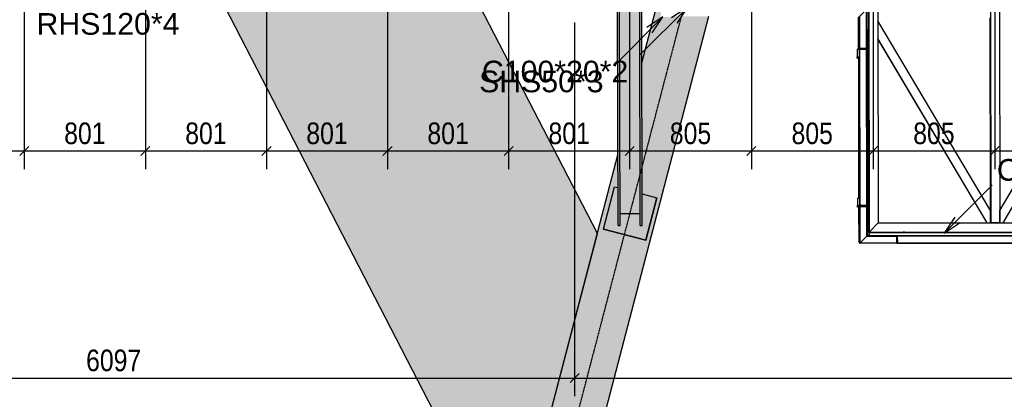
# Model space of a CAD drawing. Header units: millimetres. Extents: x -32861 to 254386, y 0 to 15445.
# Tile 34 of 67: x 145063 to 151575, y 3518 to 6029. Entities that reach past the tile are written whole.
import ezdxf

# ---------------------------------------------------------------- set-up
doc = ezdxf.new("R2010")
doc.units = ezdxf.units.MM
doc.linetypes.add('DXK_LINE_DOT3', pattern=[5.9187, 2.979, -0.9799, 0.9799, -0.9799])
doc.styles.add('Arial', font='ARIAL.TTF', dxfattribs={"height": 0.2})
doc.styles.add('Arial Narrow', font='ARIALN.TTF', dxfattribs={"height": 0.2})

# ---------------------------------------------------------------- blocks, each defined once
blk = doc.blocks.new('Part-105363 - 21672')
at = {"color": 7}
for p, q in [((150611.5, 6003.4), (150617, 6003.4)), ((150611.5, 6000.4), (150611.5, 6003.4)), ((150617, 6000.4), (150611.5, 6000.4))]:
    blk.add_line(p, q, dxfattribs=at)
blk = doc.blocks.new('Part-105344 - 21672')
at = {"color": 7}
for p, q in [((150611.9, 5783.9), (150613.6, 4849.9)), ((150613.6, 4849.9), (150611.9, 5783.9)), ((150611.9, 5783.9), (150611.9, 5783.9)), ((150611.9, 5783.9), (150617.4, 5783.9)), ((150613.6, 4849.9), (150613.6, 4849.9)), ((150613.6, 4849.9), (150619.1, 4849.9))]:
    blk.add_line(p, q, dxfattribs=at)
blk = doc.blocks.new('Part-24565 - 21672')
for points in [[(145514.9, 7868.9), (145534, 7894.2), (145496.9, 7903.8)], [(145839.4, 7240.7), (145838.3, 7814.7), (145597.4, 7877.6), (145545.8, 7809.2)], [(146173.1, 6594.3), (146662.5, 7241.6), (146662.5, 7252.4), (146332.4, 7685.7), (145922.3, 7792.8), (145923.7, 7077.4)], [(146662.3, 7352.7), (146661.9, 7599.7), (146427.5, 7660.9)], [(146723.8, 7352.8), (146869.5, 7545.5), (146723.4, 7583.6)], [(147442.5, 6298.7), (147440.5, 7396.4), (146932.9, 7528.9), (146724, 7252.6), (146724, 7241.7)], [(147526.6, 6269.3), (147825.2, 6664.3), (147524.7, 7246.2)], [(146357.9, 6236.5), (146664.4, 6237), (146662.7, 7141.4), (146204, 6534.6)], [(146725.9, 6237.1), (147446.7, 6238.5), (147443.6, 6238.5), (147442.6, 6238.5), (147442.6, 6239.5), (147419.6, 6239.4), (147416.6, 6239.4), (147412.3, 6239.4), (147411.5, 6239.4), (146724.2, 7141.5)], [(147526.6, 6238.6), (147572.6, 6238.7), (147662, 6238.9), (147661.9, 6263.9), (147673.5, 6263.9), (147674.8, 6263.9), (147760.7, 6264.1), (147812.5, 6264.2), (147816.2, 6264.2), (147825.9, 6264.2), (147826, 6239.2), (148044.5, 6239.6), (147856, 6604.6), (147580.2, 6239.7), (147527.2, 6239.6), (147526.6, 6239.6)], [(148316.9, 2443), (148883.8, 4614.3), (148106.4, 6119.7), (147826.2, 6119.2), (147826.2, 6094.2), (147816.5, 6094.2), (147815.9, 6094.2), (147806.7, 6094.2), (147765.9, 6094.1), (147696.6, 6094), (147681.8, 6093.9), (147662.3, 6093.9), (147662.2, 6118.9), (146419.8, 6116.6)]]:
    blk.add_hatch(color=4).paths.add_polyline_path(points)
at = {"color": 4}
for p, q in [((145496.9, 7903.8), (145534, 7894.2)), ((145514.9, 7868.9), (145496.9, 7903.8)), ((145597.4, 7877.6), (145838.3, 7814.7)), ((145839.4, 7240.7), (145545.8, 7809.2)), ((145922.3, 7792.8), (146332.4, 7685.7)), ((146427.5, 7660.9), (146661.9, 7599.7)), ((146723.4, 7583.6), (146869.5, 7545.5)), ((146932.9, 7528.9), (147440.5, 7396.4)), ((147825.2, 6664.3), (147524.7, 7246.2)), ((146173.1, 6594.3), (145923.7, 7077.4)), ((148044.5, 6239.6), (147856, 6604.6)), ((146357.9, 6236.5), (146204, 6534.6)), ((148316.9, 2443), (146419.9, 6116.6)), ((148883.8, 4614.3), (148106.4, 6119.7)), ((148316.9, 2443), (148883.8, 4614.3))]:
    blk.add_line(p, q, dxfattribs=at)
blk = doc.blocks.new('Part-105351 - 21672')
at = {"color": 7}
for p, q in [((150612.4, 5498.4), (150617.9, 5498.4)), ((150612.4, 5495.4), (150612.4, 5498.4)), ((150617.9, 5495.4), (150612.4, 5495.4))]:
    blk.add_line(p, q, dxfattribs=at)
blk = doc.blocks.new('Part-105361 - 21672')
at = {"color": 7}
for p, q in [((150613.8, 4753.4), (150619.3, 4753.4)), ((150613.8, 4750.4), (150613.8, 4753.4)), ((150619.3, 4750.4), (150613.8, 4750.4))]:
    blk.add_line(p, q, dxfattribs=at)
blk = doc.blocks.new('Part-105369 - 21672')
for points in [[(150667.4, 5839.5), (150666.9, 6099.5), (150663.9, 6096.5), (150664.4, 5839.5)], [(150620.4, 5839.4), (150620, 6052.4), (150617, 6049.4), (150617.4, 5839.4)]]:
    blk.add_hatch(color=6).paths.add_polyline_path(points)
at = {"color": 7}
for p, q in [((150619.9, 6052.4), (150663.8, 6096.5)), ((150663.8, 6096.5), (150664.3, 5839.5)), ((150666.9, 6099.5), (150663.9, 6096.5)), ((150664.4, 5839.5), (150663.9, 6096.5)), ((150667.4, 5839.5), (150666.9, 6099.5)), ((150616.9, 6049.4), (150617.3, 5839.4)), ((150617, 6049.4), (150620, 6052.4)), ((150617.4, 5839.4), (150617, 6049.4)), ((150620.4, 5839.4), (150620, 6052.4)), ((150617.3, 5839.4), (150617.4, 5839.4)), ((150620.4, 5839.4), (150617.4, 5839.4)), ((150664.4, 5839.5), (150667.4, 5839.5))]:
    blk.add_line(p, q, dxfattribs=at)
blk = doc.blocks.new('Part-22991 - 21672')
blk.add_hatch(color=96).paths.add_polyline_path([(149020.6, 4668.6), (149033.6, 4668.6), (149033.4, 4747.3), (149167.4, 4747.6), (149167.6, 4668.8), (149180.6, 4668.9), (149177.9, 6091.7), (149164.9, 6091.7), (149030.9, 6091.4), (149017.9, 6091.4)])
at = {"color": 96}
for p, q in [((149020.6, 4668.6), (149017.9, 6091.4)), ((149033.6, 4668.6), (149030.9, 6091.4)), ((149167.6, 4668.8), (149164.9, 6091.7)), ((149180.6, 4668.9), (149177.9, 6091.7)), ((149033.4, 4747.3), (149167.4, 4747.6)), ((149020.6, 4668.6), (149033.6, 4668.6)), ((149167.6, 4668.8), (149180.6, 4668.9))]:
    blk.add_line(p, q, dxfattribs=at)
blk = doc.blocks.new('Part-105360 - 21672')
at = {"color": 7}
for p, q in [((150614, 4633.4), (150619.5, 4633.4)), ((150614, 4630.4), (150614, 4633.4)), ((150619.5, 4630.4), (150614, 4630.4))]:
    blk.add_line(p, q, dxfattribs=at)
blk = doc.blocks.new('Part-67634 - 21672')
at = {"color": 7}
for p, q in [((150740.7, 4684.6), (153095.5, 4689)), ((153095.5, 4689), (153155.6, 4629.1)), ((150680.9, 4624.5), (150679.3, 4624.5)), ((150740.7, 4684.6), (150680.9, 4624.5)), ((150680.9, 4624.5), (153155.6, 4629.1))]:
    blk.add_line(p, q, dxfattribs=at)
blk = doc.blocks.new('Part-24563 - 21672')
blk.add_hatch(color=4).paths.add_polyline_path([(148294.6, 972.2), (149621.1, 6052.5), (149525.8, 6052.4), (149524.8, 6052.4), (149519.4, 6052.4), (149407.8, 6052.1), (149404.8, 6052.1), (149398.6, 6052.1), (149369.4, 6052.1), (149369.4, 6047.1), (149319.4, 6047), (149304.3, 6047), (149304.2, 6097), (149270.9, 6096.9), (149178.6, 5743.3), (149180.2, 4876.5), (149277.4, 4851.1), (149204.1, 4570.5), (148923.5, 4643.8), (148996.8, 4924.4), (149020.1, 4918.3), (149019.7, 5134.8), (147956, 1060.6)])
at = {"color": 4}
for p, q in [((149178.6, 5743.3), (149270.9, 6096.9)), ((148294.6, 972.2), (149621.1, 6052.5)), ((147956, 1060.6), (149019.7, 5134.8)), ((148923.5, 4643.8), (148996.8, 4924.4)), ((148996.8, 4924.4), (149020.1, 4918.3)), ((149180.2, 4876.5), (149277.4, 4851.1)), ((149277.4, 4851.1), (149204.1, 4570.5)), ((149204.1, 4570.5), (148923.5, 4643.8))]:
    blk.add_line(p, q, dxfattribs=at)
blk = doc.blocks.new('Part-105362 - 21672')
at = {"color": 7}
for p, q in [((150611.7, 5883.4), (150617.2, 5883.4)), ((150611.7, 5880.4), (150611.7, 5883.4)), ((150617.2, 5880.4), (150611.7, 5880.4))]:
    blk.add_line(p, q, dxfattribs=at)
blk = doc.blocks.new('GridLine-25926 - 21672')
at = {"color": 6, "linetype": 'DXK_LINE_DOT3'}
blk.add_line((147964.3, 400), (151471.2, 13831.2), dxfattribs=at)
blk = doc.blocks.new('Part-105371 - 21672')
blk.add_hatch(color=6).paths.add_polyline_path([(150869.7, 4599.9), (150864.7, 4599.9), (150864.8, 4549.9), (150869.8, 4549.9)])
at = {"color": 7}
for p, q in [((150869.7, 4599.9), (150864.7, 4599.9)), ((150864.7, 4599.9), (150864.8, 4549.9)), ((150869.8, 4549.9), (150869.7, 4599.9)), ((150864.8, 4549.9), (150869.8, 4549.9))]:
    blk.add_line(p, q, dxfattribs=at)
blk = doc.blocks.new('Part-67638 - 21672')
at = {"color": 7}
for p, q in [((151543, 6111.1), (151483, 6111)), ((151483, 6111), (151485.7, 4686)), ((151543, 6111.1), (151545.7, 4686.1)), ((151484, 4767.5), (151481.6, 6041)), ((151545.7, 4686.1), (151485.7, 4686))]:
    blk.add_line(p, q, dxfattribs=at)
blk = doc.blocks.new('Part-67643 - 21672')
at = {"color": 7}
for p, q in [((151545.5, 4767.6), (152287, 6025.7)), ((151546.1, 4767.4), (152287.7, 6025.7)), ((152287, 6025.7), (152287.7, 6025.7)), ((152287.7, 6025.7), (152288, 5907.9)), ((151567.9, 4686.2), (152288, 5907.9)), ((151545.5, 4767.4), (151546.1, 4767.4)), ((151545.5, 4759.5), (151546.1, 4759.5)), ((151546.3, 4686.1), (151546.1, 4767.4)), ((151546.1, 4759.5), (151546.2, 4686.1))]:
    blk.add_line(p, q, dxfattribs=at)
blk = doc.blocks.new('Part-105335 - 21672')
at = {"color": 7}
for p, q in [((150653.5, 6114.5), (150653.5, 6114.5)), ((150653.5, 6114.5), (150654.7, 6114.5)), ((150653.5, 6099.5), (150653.5, 6114.5)), ((150653.5, 6099.5), (150653.5, 6114.5)), ((150654.7, 6114.5), (150654.7, 6114.5)), ((150654.7, 6114.5), (150674.7, 6114.5)), ((150654.7, 6099.5), (150654.7, 6114.5)), ((150654.8, 6099.5), (150654.7, 6114.5)), ((150674.7, 6114.5), (150677.5, 4624.5)), ((150677.5, 4624.5), (150669.6, 4624.5))]:
    blk.add_line(p, q, dxfattribs=at)
blk = doc.blocks.new('Part-24151 - 21672')
blk.add_hatch(color=96).paths.add_polyline_path([(149204.1, 4570.5), (149277.4, 4851.1), (149180.2, 4876.5), (149180.6, 4668.9), (149167.6, 4668.8), (149167.4, 4747.6), (149033.4, 4747.3), (149033.6, 4668.6), (149031.3, 4668.6), (149020.6, 4668.6), (149020.1, 4918.3), (148996.8, 4924.4), (148923.5, 4643.8)])
at = {"color": 96}
for p, q in [((148923.5, 4643.8), (148996.8, 4924.4)), ((148996.8, 4924.4), (149020.1, 4918.3)), ((149180.2, 4876.5), (149277.4, 4851.1)), ((149204.1, 4570.5), (149277.4, 4851.1)), ((148923.5, 4643.8), (149204.1, 4570.5))]:
    blk.add_line(p, q, dxfattribs=at)
blk = doc.blocks.new('Part-105350 - 21672')
at = {"color": 7}
for p, q in [((150612.6, 5378.4), (150618.1, 5378.4)), ((150612.7, 5375.4), (150612.6, 5378.4)), ((150618.1, 5375.4), (150612.7, 5375.4))]:
    blk.add_line(p, q, dxfattribs=at)
blk = doc.blocks.new('Part-105347 - 21672')
at = {"color": 7}
for p, q in [((150613.3, 5018.4), (150618.8, 5018.4)), ((150613.3, 5015.4), (150613.3, 5018.4)), ((150618.8, 5015.4), (150613.3, 5015.4))]:
    blk.add_line(p, q, dxfattribs=at)
blk = doc.blocks.new('Part-105343 - 21672')
at = {"color": 7}
for p, q in [((150614.1, 4554.4), (150613.7, 4794.4)), ((150613.7, 4794.4), (150614.2, 4554.4)), ((150614.2, 4554.4), (150619.6, 4559.9)), ((150614.2, 4554.4), (150614.1, 4554.4))]:
    blk.add_line(p, q, dxfattribs=at)
blk = doc.blocks.new('Part-105346 - 21672')
at = {"color": 7}
for p, q in [((150613.5, 4898.4), (150619, 4898.4)), ((150613.5, 4895.4), (150613.5, 4898.4)), ((150619, 4895.4), (150613.5, 4895.4))]:
    blk.add_line(p, q, dxfattribs=at)
blk = doc.blocks.new('Part-67609 - 21672')
at = {"color": 7}
for p, q in [((150738.1, 6109.6), (150678.1, 6109.5)), ((150678.1, 6109.5), (150680.9, 4624.5)), ((150738.1, 6109.6), (150740.7, 4684.6)), ((150677.2, 5784.5), (150676.7, 6039.5)), ((150679, 4799.5), (150677.2, 5774.5)), ((150679.3, 4624.5), (150679, 4789.5)), ((150679.3, 4624.5), (150680.9, 4624.5)), ((150740.7, 4684.6), (150680.9, 4624.5))]:
    blk.add_line(p, q, dxfattribs=at)
blk = doc.blocks.new('Part-105342 - 21672')
for points in [[(150622.8, 4552.4), (150622.3, 4794.4), (150619.3, 4794.4), (150619.8, 4549.4)], [(150669.7, 4599.5), (150669.3, 4794.5), (150666.3, 4794.5), (150666.7, 4596.5)]]:
    blk.add_hatch(color=6).paths.add_polyline_path(points)
at = {"color": 7}
for p, q in [((150619.2, 4794.4), (150619.3, 4794.4)), ((150619.2, 4794.4), (150619.7, 4549.4)), ((150619.3, 4794.4), (150622.3, 4794.4)), ((150619.8, 4549.4), (150619.3, 4794.4)), ((150622.8, 4552.4), (150622.3, 4794.4)), ((150666.2, 4794.5), (150666.6, 4596.5)), ((150666.7, 4596.5), (150666.3, 4794.5)), ((150669.3, 4794.5), (150666.3, 4794.5)), ((150669.7, 4599.5), (150669.3, 4794.5)), ((150666.6, 4596.5), (150622.8, 4552.5)), ((150666.6, 4596.5), (150666.7, 4596.5)), ((150666.7, 4596.5), (150669.7, 4599.5)), ((150619.7, 4549.4), (150619.8, 4549.4)), ((150622.8, 4552.4), (150619.8, 4549.4))]:
    blk.add_line(p, q, dxfattribs=at)
blk = doc.blocks.new('Part-67640 - 21672')
at = {"color": 7}
for p, q in [((150679, 4804.8), (150676.8, 5019.7)), ((150677.5, 4799.5), (150677.1, 4839.4)), ((150679.3, 4624.5), (150677.6, 4789.5)), ((150679, 4799.5), (150679, 4804.8)), ((150679.3, 4624.5), (150679, 4789.5))]:
    blk.add_line(p, q, dxfattribs=at)
blk = doc.blocks.new('Part-67642 - 21672')
at = {"color": 7}
for p, q in [((151484.1, 4767.3), (150738.2, 6022.2)), ((151462.7, 4686), (150738.5, 5904.4)), ((151461.9, 4686), (150738.5, 5903.1)), ((151484.3, 4686), (151484.1, 4767.3))]:
    blk.add_line(p, q, dxfattribs=at)
blk = doc.blocks.new('Part-105370 - 21672')
blk.add_hatch(color=6).paths.add_polyline_path([(150667.4, 5839.5), (150617.4, 5839.4), (150617.4, 5834.4), (150667.4, 5834.5)])
at = {"color": 7}
for p, q in [((150617.4, 5839.4), (150606.1, 5839.4)), ((150606.1, 5839.4), (150606.1, 5834.4)), ((150606.1, 5834.4), (150617.4, 5834.4)), ((150667.4, 5839.5), (150617.4, 5839.4)), ((150617.4, 5839.4), (150617.4, 5834.4)), ((150617.4, 5834.4), (150667.4, 5834.5)), ((150667.4, 5834.5), (150667.4, 5839.5))]:
    blk.add_line(p, q, dxfattribs=at)
blk = doc.blocks.new('Part-105341 - 21672')
at = {"color": 7}
for p, q in [((150602.1, 5834.4), (150602.2, 5784.4)), ((150602.1, 5834.4), (150617.3, 5834.4)), ((150617.3, 5834.4), (150617.4, 5784.4)), ((150602.2, 5784.4), (150617.4, 5784.4))]:
    blk.add_line(p, q, dxfattribs=at)
blk = doc.blocks.new('Part-105349 - 21672')
at = {"color": 7}
for p, q in [((150612.9, 5258.4), (150618.3, 5258.4)), ((150612.9, 5255.4), (150612.9, 5258.4)), ((150618.3, 5255.4), (150612.9, 5255.4))]:
    blk.add_line(p, q, dxfattribs=at)
blk = doc.blocks.new('Part-105390 - 21672')
at = {"color": 7}
for p, q in [((150904.3, 4619.9), (150904.3, 4624.9)), ((150905.8, 4624.9), (150915.8, 4625)), ((150905.8, 4619.9), (150905.8, 4624.9)), ((150915.8, 4620), (150915.8, 4625))]:
    blk.add_line(p, q, dxfattribs=at)
blk = doc.blocks.new('Part-105332 - 21672')
at = {"color": 7}
for p, q in [((150682, 4619.5), (153157.3, 4624.1)), ((153157.3, 4624.1), (153157.3, 4604.1)), ((150680.8, 4599.5), (150680.7, 4619.5)), ((150682, 4619.5), (150680.7, 4619.5)), ((150680.8, 4599.5), (150680.8, 4617.5)), ((150680.8, 4617.5), (150682, 4617.5)), ((150682.1, 4599.5), (150682, 4619.5)), ((150682, 4617.5), (150682, 4599.5))]:
    blk.add_line(p, q, dxfattribs=at)
blk = doc.blocks.new('Part-105339 - 21672')
at = {"color": 7}
for p, q in [((150614.2, 4554.4), (150619.6, 4559.9)), ((150614.1, 4554.4), (150614.2, 4554.4)), ((150614.2, 4554.4), (150619.7, 4554.4))]:
    blk.add_line(p, q, dxfattribs=at)
blk = doc.blocks.new('Part-105340 - 21672')
at = {"color": 7}
for p, q in [((150603.9, 4849.4), (150604, 4799.4)), ((150603.9, 4849.4), (150619.1, 4849.4)), ((150619.1, 4849.4), (150619.2, 4799.4)), ((150604, 4799.4), (150619.2, 4799.4))]:
    blk.add_line(p, q, dxfattribs=at)
blk = doc.blocks.new('Part-105345 - 21672')
at = {"color": 7}
blk.add_line((150611.8, 5839.4), (150611.4, 6049.4), dxfattribs=at)
blk.add_line((150611.8, 5839.4), (150611.4, 6049.4), dxfattribs=at)
blk = doc.blocks.new('Part-105348 - 21672')
at = {"color": 7}
for p, q in [((150613.1, 5138.4), (150618.6, 5138.4)), ((150613.1, 5135.4), (150613.1, 5138.4)), ((150618.6, 5135.4), (150613.1, 5135.4))]:
    blk.add_line(p, q, dxfattribs=at)
blk = doc.blocks.new('Part-105352 - 21672')
at = {"color": 7}
for p, q in [((150612.2, 5618.4), (150617.7, 5618.4)), ((150612.2, 5615.4), (150612.2, 5618.4)), ((150617.7, 5615.4), (150612.2, 5615.4))]:
    blk.add_line(p, q, dxfattribs=at)
blk = doc.blocks.new('Part-105353 - 21672')
at = {"color": 7}
for p, q in [((150612, 5738.4), (150617.4, 5738.4)), ((150612, 5735.4), (150612, 5738.4)), ((150617.5, 5735.4), (150612, 5735.4))]:
    blk.add_line(p, q, dxfattribs=at)
blk = doc.blocks.new('Part-105355 - 21672')
for points in [[(150864.7, 4599.9), (150669.7, 4599.5), (150666.7, 4596.5), (150864.7, 4596.9)], [(150864.8, 4552.9), (150622.8, 4552.4), (150619.8, 4549.4), (150864.8, 4549.9)]]:
    blk.add_hatch(color=6).paths.add_polyline_path(points)
at = {"color": 7}
for p, q in [((150622.8, 4552.5), (150666.6, 4596.5)), ((150666.6, 4596.5), (150666.7, 4596.5)), ((150669.7, 4599.5), (150666.7, 4596.5)), ((150666.7, 4596.5), (150864.7, 4596.9)), ((150864.7, 4599.9), (150669.7, 4599.5)), ((150864.7, 4552.9), (150864.6, 4596.9)), ((150864.7, 4596.9), (150864.7, 4599.9)), ((150619.7, 4549.4), (150619.8, 4549.4)), ((150619.8, 4549.4), (150622.8, 4552.4)), ((150864.8, 4549.9), (150619.8, 4549.4)), ((150622.8, 4552.4), (150864.8, 4552.9)), ((150864.8, 4552.9), (150864.8, 4549.9))]:
    blk.add_line(p, q, dxfattribs=at)
blk = doc.blocks.new('Part-105356 - 21672')
for points in [[(150622.3, 4799.4), (150620.4, 5834.4), (150617.4, 5834.4), (150619.3, 4799.4)], [(150669.3, 4799.5), (150667.4, 5834.5), (150664.4, 5834.5), (150666.3, 4799.5)]]:
    blk.add_hatch(color=6).paths.add_polyline_path(points)
at = {"color": 7}
for p, q in [((150617.3, 5834.4), (150617.4, 5834.4)), ((150617.3, 5834.4), (150619.2, 4799.4)), ((150617.4, 5834.4), (150620.4, 5834.4)), ((150619.3, 4799.4), (150617.4, 5834.4)), ((150622.3, 4799.4), (150620.4, 5834.4)), ((150666.2, 4799.5), (150664.3, 5834.5)), ((150666.3, 4799.5), (150664.4, 5834.5)), ((150667.4, 5834.5), (150664.4, 5834.5)), ((150669.3, 4799.5), (150667.4, 5834.5)), ((150619.2, 4799.4), (150619.3, 4799.4)), ((150622.3, 4799.4), (150619.3, 4799.4)), ((150666.3, 4799.5), (150669.3, 4799.5))]:
    blk.add_line(p, q, dxfattribs=at)
blk = doc.blocks.new('Part-105372 - 21672')
blk.add_hatch(color=6).paths.add_polyline_path([(150669.3, 4799.5), (150619.3, 4799.4), (150619.3, 4794.4), (150669.3, 4794.5)])
at = {"color": 7}
for p, q in [((150619.3, 4799.4), (150608.1, 4799.4)), ((150608.1, 4799.4), (150608.1, 4794.4)), ((150608.1, 4794.4), (150619.3, 4794.4)), ((150669.3, 4799.5), (150619.3, 4799.4)), ((150619.3, 4799.4), (150619.3, 4794.4)), ((150619.3, 4794.4), (150669.3, 4794.5)), ((150669.3, 4794.5), (150669.3, 4799.5))]:
    blk.add_line(p, q, dxfattribs=at)
blk = doc.blocks.new('Part-105400 - 21672')
at = {"color": 7}
for p, q in [((150604, 4789.4), (150604, 4799.4)), ((150604, 4799.4), (150605.5, 4799.4)), ((150613.7, 4789.4), (150604, 4789.4)), ((150605.5, 4799.4), (150605.6, 4789.4)), ((150677.2, 4799.5), (150680.5, 4799.5)), ((150677.2, 4789.5), (150680.5, 4789.5)), ((150680.5, 4789.5), (150680.5, 4799.5))]:
    blk.add_line(p, q, dxfattribs=at)
blk = doc.blocks.new('Bolt-105401 - 21672')
at = {"color": 7}
for p, q in [((150610.7, 4852.4), (150611.7, 4852.4)), ((150610.7, 4849.4), (150610.7, 4852.4)), ((150611.7, 4852.4), (150613.6, 4852.4)), ((150611.7, 4849.4), (150611.7, 4852.4)), ((150610.8, 4786.4), (150610.8, 4789.4)), ((150610.8, 4786.4), (150611.8, 4786.4)), ((150611.8, 4786.4), (150611.8, 4789.4)), ((150611.8, 4786.4), (150613.7, 4786.4))]:
    blk.add_line(p, q, dxfattribs=at)
blk = doc.blocks.new('Part-105405 - 21672')
at = {"color": 7}
for p, q in [((150602.2, 5774.4), (150602.2, 5784.4)), ((150602.2, 5784.4), (150603.7, 5784.4)), ((150611.9, 5774.4), (150602.2, 5774.4)), ((150603.7, 5784.4), (150603.7, 5774.4)), ((150675.3, 5784.5), (150678.7, 5784.5)), ((150675.4, 5774.5), (150678.7, 5774.5)), ((150678.7, 5774.5), (150678.7, 5784.5))]:
    blk.add_line(p, q, dxfattribs=at)
blk = doc.blocks.new('Bolt-105406 - 21672')
at = {"color": 7}
for p, q in [((150609, 5771.4), (150609, 5774.4)), ((150609, 5771.4), (150610, 5771.4)), ((150610, 5771.4), (150609.9, 5774.4)), ((150610, 5771.4), (150611.9, 5771.4))]:
    blk.add_line(p, q, dxfattribs=at)
blk = doc.blocks.new('Part-105458 - 21672')
for points in [[(152994.9, 4603.8), (150869.7, 4599.9), (150869.7, 4596.9), (152994.9, 4600.8)], [(152994.9, 4556.8), (150869.8, 4552.9), (150869.8, 4549.9), (152995, 4553.8)]]:
    blk.add_hatch(color=6).paths.add_polyline_path(points)
at = {"color": 7}
for p, q in [((152994.9, 4603.8), (150869.7, 4599.9)), ((150869.7, 4596.9), (152994.9, 4600.8)), ((150869.7, 4599.9), (150869.7, 4596.9)), ((152994.5, 4556.8), (152994.4, 4600.8)), ((152994.9, 4600.8), (152994.9, 4603.8)), ((150869.8, 4552.9), (152994.9, 4556.8)), ((150869.8, 4549.9), (152995, 4553.8)), ((150869.8, 4552.9), (150869.8, 4549.9)), ((152994.9, 4556.8), (152995, 4553.8))]:
    blk.add_line(p, q, dxfattribs=at)
blk = doc.blocks.new('StraightDimension-25684 - 21672')
at = {"color": 174}
for p, q in [((146695.2, 6187.1), (146695.2, 5041.1)), ((147495.8, 6188.6), (147495.8, 5041.1)), ((146725.2, 5191.1), (146665.2, 5131.1)), ((146695.2, 5161.1), (147495.8, 5161.1)), ((147465.8, 5131.1), (147525.8, 5191.1))]:
    blk.add_line(p, q, dxfattribs=at)
at = {"color": 30, "style": 'Arial Narrow'}
blk.add_text('801', height=143.16, dxfattribs=at).set_placement((146958.7, 5206.1))
blk = doc.blocks.new('StraightDimension-25683 - 21672')
at = {"color": 174}
for p, q in [((146695.2, 6187.1), (146695.2, 5041.1)), ((145894.5, 6185.6), (145894.5, 5041.1)), ((145924.5, 5191.1), (145864.5, 5131.1)), ((145894.5, 5161.1), (146695.2, 5161.1)), ((146665.2, 5131.1), (146725.2, 5191.1))]:
    blk.add_line(p, q, dxfattribs=at)
at = {"color": 30, "style": 'Arial Narrow'}
blk.add_text('801', height=143.16, dxfattribs=at).set_placement((146158, 5206.1))
blk = doc.blocks.new('StraightDimension-25682 - 21672')
at = {"color": 174}
for p, q in [((145093.8, 6184.1), (145093.8, 5041.1)), ((145894.5, 6185.6), (145894.5, 5041.1)), ((145123.8, 5191.1), (145063.8, 5131.1)), ((145093.8, 5161.1), (145894.5, 5161.1)), ((145864.5, 5131.1), (145924.5, 5191.1))]:
    blk.add_line(p, q, dxfattribs=at)
at = {"color": 30, "style": 'Arial Narrow'}
blk.add_text('801', height=143.16, dxfattribs=at).set_placement((145357.3, 5206.1))
blk = doc.blocks.new('StraightDimension-25653 - 21672')
at = {"color": 174}
for p, q in [((142636, 6059.5), (142636, 3538.9)), ((148733.3, 6010.9), (148733.3, 3538.9)), ((142666, 3688.9), (142606, 3628.9)), ((142636, 3658.9), (148733.3, 3658.9)), ((148703.3, 3628.9), (148763.3, 3688.9))]:
    blk.add_line(p, q, dxfattribs=at)
at = {"color": 30, "style": 'Arial Narrow'}
blk.add_text('6097', height=143.16, dxfattribs=at).set_placement((145502.3, 3703.9))
blk = doc.blocks.new('StraightDimension-25652 - 21672')
at = {"color": 174}
for p, q in [((148733.3, 6010.9), (148733.3, 3538.9)), ((148763.3, 3688.9), (148703.3, 3628.9)), ((148733.3, 3658.9), (161481.9, 3658.9))]:
    blk.add_line(p, q, dxfattribs=at)
blk = doc.blocks.new('StraightDimension-25681 - 21672')
at = {"color": 174}
for p, q in [((144293.1, 6182.6), (144293.1, 5041.1)), ((145093.8, 6184.1), (145093.8, 5041.1)), ((144323.1, 5191.1), (144263.1, 5131.1)), ((144293.1, 5161.1), (145093.8, 5161.1)), ((145063.8, 5131.1), (145123.8, 5191.1))]:
    blk.add_line(p, q, dxfattribs=at)
at = {"color": 30, "style": 'Arial Narrow'}
blk.add_text('801', height=143.16, dxfattribs=at).set_placement((144556.6, 5206.1))
blk = doc.blocks.new('StraightDimension-25685 - 21672')
at = {"color": 174}
for p, q in [((147495.8, 6188.6), (147495.8, 5041.1)), ((148296.5, 6190.1), (148296.5, 5041.1)), ((147525.8, 5191.1), (147465.8, 5131.1)), ((147495.8, 5161.1), (148296.5, 5161.1)), ((148266.5, 5131.1), (148326.5, 5191.1))]:
    blk.add_line(p, q, dxfattribs=at)
at = {"color": 30, "style": 'Arial Narrow'}
blk.add_text('801', height=143.16, dxfattribs=at).set_placement((147759.4, 5206.1))
blk = doc.blocks.new('StraightDimension-25686 - 21672')
at = {"color": 174}
for p, q in [((148296.5, 6190.1), (148296.5, 5041.1)), ((149097.2, 6191.6), (149097.2, 5041.1)), ((148326.5, 5191.1), (148266.5, 5131.1)), ((148296.5, 5161.1), (149097.2, 5161.1)), ((149067.2, 5131.1), (149127.2, 5191.1))]:
    blk.add_line(p, q, dxfattribs=at)
at = {"color": 30, "style": 'Arial Narrow'}
blk.add_text('801', height=143.16, dxfattribs=at).set_placement((148560.1, 5206.1))
blk = doc.blocks.new('StraightDimension-25687 - 21672')
at = {"color": 174}
for p, q in [((149097.2, 6191.6), (149097.2, 5041.1)), ((149902.1, 6193.1), (149902.1, 5041.1)), ((149127.2, 5191.1), (149067.2, 5131.1)), ((149097.2, 5161.1), (149902.1, 5161.1)), ((149872.1, 5131.1), (149932.1, 5191.1))]:
    blk.add_line(p, q, dxfattribs=at)
at = {"color": 30, "style": 'Arial Narrow'}
blk.add_text('805', height=143.16, dxfattribs=at).set_placement((149362.9, 5206.1))
blk = doc.blocks.new('StraightDimension-25688 - 21672')
at = {"color": 174}
for p, q in [((149902.1, 6193.1), (149902.1, 5041.1)), ((150707.1, 6194.6), (150707.1, 5041.1)), ((149932.1, 5191.1), (149872.1, 5131.1)), ((149902.1, 5161.1), (150707.1, 5161.1)), ((150677.1, 5131.1), (150737.1, 5191.1))]:
    blk.add_line(p, q, dxfattribs=at)
at = {"color": 30, "style": 'Arial Narrow'}
blk.add_text('805', height=143.16, dxfattribs=at).set_placement((150167.8, 5206.1))
blk = doc.blocks.new('StraightDimension-25689 - 21672')
at = {"color": 174}
for p, q in [((150707.1, 6194.6), (150707.1, 5041.1)), ((151512, 6196.1), (151512, 5041.1)), ((150737.1, 5191.1), (150677.1, 5131.1)), ((150707.1, 5161.1), (151512, 5161.1)), ((151482, 5131.1), (151542, 5191.1))]:
    blk.add_line(p, q, dxfattribs=at)
at = {"color": 30, "style": 'Arial Narrow'}
blk.add_text('805', height=143.16, dxfattribs=at).set_placement((150972.8, 5206.1))
blk = doc.blocks.new('StraightDimension-25690 - 21672')
at = {"color": 174}
for p, q in [((151512, 6196.1), (151512, 5041.1)), ((152316.9, 6197.6), (152316.9, 5041.1)), ((151542, 5191.1), (151482, 5131.1)), ((151512, 5161.1), (152316.9, 5161.1)), ((152286.9, 5131.1), (152346.9, 5191.1))]:
    blk.add_line(p, q, dxfattribs=at)
at = {"color": 30, "style": 'Arial Narrow'}
blk.add_text('805', height=143.16, dxfattribs=at).set_placement((151777.7, 5206.1))
blk = doc.blocks.new('Mark-22001 - 21672')
at = {"color": 30, "style": 'Arial'}
blk.add_text('RHS120*4', height=143.26, rotation=0.10886, dxfattribs=at).set_placement((145174.6, 5929.3))
blk = doc.blocks.new('Mark-105682 - 21672')
at = {"color": 136}
for p, q in [((149481.1, 6113), (149162.9, 5794.8)), ((149481.1, 6113), (149375, 6042.3)), ((149410.4, 6006.9), (149481.1, 6113))]:
    blk.add_line(p, q, dxfattribs=at)
at = {"color": 30, "style": 'Arial'}
blk.add_text('C100*20*2', height=143.26, dxfattribs=at).set_placement((148120.2, 5614.8))
blk = doc.blocks.new('Mark-105650 - 21672')
at = {"color": 136}
for p, q in [((151177.4, 4616.2), (151495.6, 4934.3)), ((151248.1, 4722.2), (151177.4, 4616.2)), ((151177.4, 4616.2), (151283.4, 4686.9))]:
    blk.add_line(p, q, dxfattribs=at)
at = {"color": 30, "style": 'Arial'}
blk.add_text('C100*20*2', height=143.26, dxfattribs=at).set_placement((151525.6, 4964.3))
blk = doc.blocks.new('Mark-105677 - 21672')
at = {"color": 136}
for p, q in [((149317.6, 6047.5), (148999.4, 5729.3)), ((149317.6, 6047.5), (149211.5, 5976.8)), ((149246.9, 5941.4), (149317.6, 6047.5))]:
    blk.add_line(p, q, dxfattribs=at)
at = {"color": 30, "style": 'Arial'}
blk.add_text('SHS50*3', height=143.26, dxfattribs=at).set_placement((148101.5, 5549.3))

msp = doc.modelspace()

# ---------------------------------------------------------------- block references
for name in ['GridLine-25926 - 21672', 'Part-24563 - 21672', 'Part-24565 - 21672', 'StraightDimension-25683 - 21672', 'StraightDimension-25684 - 21672', 'StraightDimension-25685 - 21672', 'StraightDimension-25686 - 21672', 'StraightDimension-25687 - 21672', 'StraightDimension-25688 - 21672', 'StraightDimension-25689 - 21672', 'StraightDimension-25690 - 21672', 'StraightDimension-25681 - 21672', 'StraightDimension-25682 - 21672', 'StraightDimension-25653 - 21672', 'Mark-22001 - 21672', 'Mark-105682 - 21672', 'StraightDimension-25652 - 21672', 'Part-22991 - 21672', 'Part-105369 - 21672', 'Part-105335 - 21672', 'Part-67609 - 21672', 'Part-67638 - 21672', 'Mark-105677 - 21672', 'Part-105345 - 21672', 'Part-105363 - 21672', 'Part-67642 - 21672', 'Part-67643 - 21672', 'Part-105362 - 21672', 'Part-105341 - 21672', 'Part-105370 - 21672', 'Part-105356 - 21672', 'Part-105405 - 21672', 'Bolt-105406 - 21672', 'Part-105344 - 21672', 'Part-105353 - 21672', 'Part-105352 - 21672', 'Part-105351 - 21672', 'Part-105350 - 21672', 'Part-105349 - 21672', 'Part-105348 - 21672', 'Mark-105650 - 21672', 'Part-105347 - 21672', 'Part-67640 - 21672', 'Part-24151 - 21672', 'Part-105346 - 21672', 'Part-105340 - 21672', 'Bolt-105401 - 21672', 'Part-105400 - 21672', 'Part-105372 - 21672', 'Part-105343 - 21672', 'Part-105342 - 21672', 'Part-105361 - 21672', 'Part-67634 - 21672', 'Part-105360 - 21672', 'Part-105332 - 21672', 'Part-105390 - 21672', 'Part-105339 - 21672', 'Part-105355 - 21672', 'Part-105371 - 21672', 'Part-105458 - 21672']:
    msp.add_blockref(name, (0, 0))

doc.saveas('drawing.dxf')
